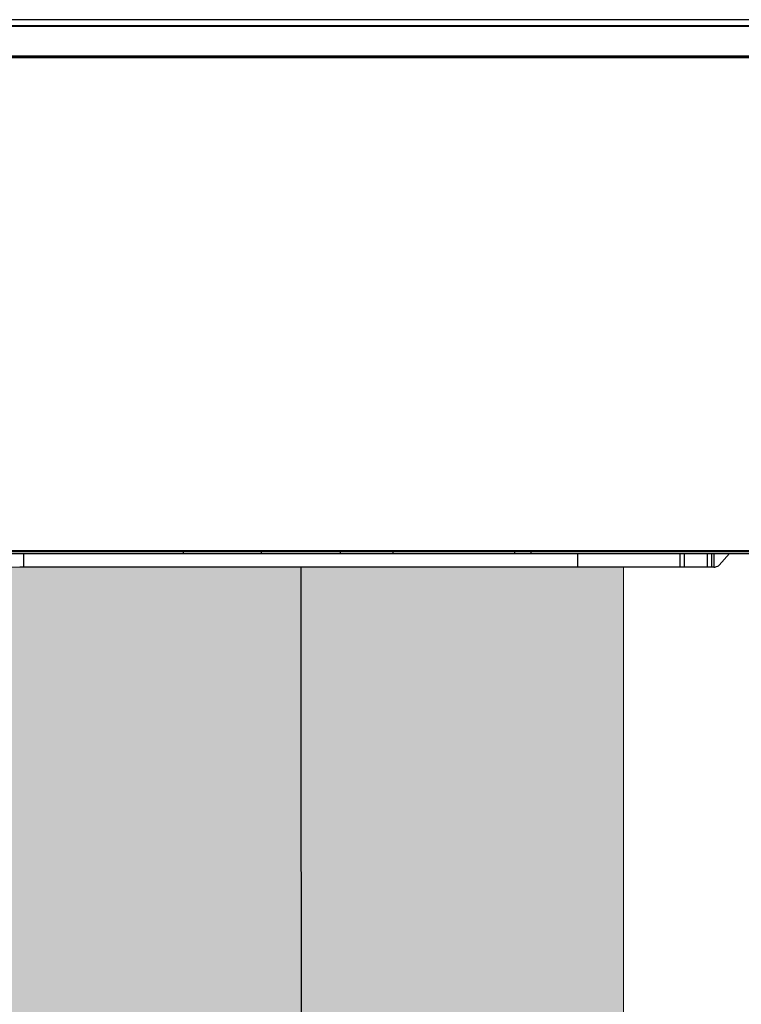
# Model space of a CAD drawing. Header units: millimetres. Extents: x 922208 to 1069538, y -182208 to -99877.
# Tile 130 of 256: x 987214 to 987480, y -172496 to -172134. Entities that reach past the tile are written whole.
import ezdxf

# ---------------------------------------------------------------- set-up
doc = ezdxf.new("R2010")
doc.units = ezdxf.units.MM
doc.header["$MEASUREMENT"] = 0
doc.linetypes.add('HIDDEN', pattern=[20, 10, -10])
for name, color, linetype, lineweight in [('IS_KLIM_FREON', 6, 'GAS_LINE', 35), ('IS_POWRÓT', 5, 'HIDDEN', 30), ('Nowe_220-A Ściany_Nr_pióra__19', 255, 'Continuous', 0), ('Nowe_220-A Ściany_Nr_pióra__27', 7, 'Continuous', 25)]:
    doc.layers.add(name, color=color, linetype=linetype, lineweight=lineweight)
doc.layers.add('IS_KLIM_urządzenia', color=3, linetype='Continuous')
doc.linetypes.add('GAS_LINE', pattern='A,12.7,-5.08,["GAS",Standard,S=2.54,R=0,X=-2.54,Y=-1.27],-6.35', length=24.13)

# ---------------------------------------------------------------- blocks, each defined once
blk = doc.blocks.new('parter01')
at = {"layer": 'Nowe_220-A Ściany_Nr_pióra__19', "linetype": 'Continuous', "lineweight": 0}
blk.add_hatch(color=255, dxfattribs=at).paths.add_polyline_path([(987036.55073, -112650.02068), (987036.55073, -112850.02068), (987436.55073, -112850.02068), (987436.55073, -112650.02068)])
at = {"layer": 'Nowe_220-A Ściany_Nr_pióra__27', "color": 7, "linetype": 'Continuous', "lineweight": 0}
for points in [[(987436.55073, -112650.02068), (987036.55073, -112650.02068)], [(987436.55073, -112850.02068), (987436.55073, -112650.02068)]]:
    blk.add_lwpolyline(points, dxfattribs=at)
blk = doc.blocks.new('G$CFEA986A8')
at = {"layer": 'IS_KLIM_urządzenia', "linetype": 'Continuous'}
for p, q in [((247.78, 196.29), (251.6, 200.59)), ((253.61, 201.26), (253.09, 201.26)), ((255.91, 201.26), (264.42, 201.26)), ((303.61, 201.26), (507.43, 201.26)), ((507.43, 196.29), (507.43, 201.26)), ((507.43, 201.26), (508.86, 201.26)), ((320.84, 196.24), (320.84, 196.29)), ((320.84, 195.58), (320.84, 196.24)), ((326.83, 196.24), (326.83, 196.29)), ((326.83, 195.58), (326.83, 196.24)), ((371.52, 196.29), (371.52, 196.24)), ((371.52, 196.24), (371.52, 195.58)), ((391.02, 196.24), (391.02, 196.29)), ((420.02, 196.29), (420.02, 196.24)), ((448.64, 196.29), (448.64, 196.24)), ((278.23, 195.58), (278.23, 195.13)), ((320.84, 195.13), (320.84, 195.58)), ((326.83, 195.13), (326.83, 195.58)), ((371.52, 195.58), (371.52, 195.13)), ((391.02, 195.13), (391.02, 195.58)), ((420.02, 195.13), (420.02, 195.58)), ((448.64, 195.58), (448.64, 195.13)), ((46.52, 13.96), (921.55, 13.84)), ((48.58, 13.7), (919.48, 13.58)), ((919.48, 13.06), (48.58, 13.18)), ((58.73, 0), (909.33, -0.12)), ((58.74, 2.46), (909.33, 2.34)), ((909.33, 1.87), (58.74, 1.98))]:
    blk.add_line(p, q, dxfattribs=at)
at = {"layer": 'IS_KLIM_urządzenia', "linetype": 'Continuous', "extrusion": (0, 0, -1)}
blk.add_arc((-253.09, 199.26), 2, 41.5986, 90, dxfattribs=at)
at = {"layer": 'IS_KLIM_urządzenia', "linetype": 'Continuous'}
for points, degree in [([(253.61, 196.29), (253.61, 197.95), (253.61, 199.6), (253.61, 201.26)], 3), ([(254.48, 196.29), (254.48, 197.95), (254.48, 199.6), (254.48, 201.26)], 3), ([(254.48, 201.26), (254.96, 201.26), (255.43, 201.26), (255.91, 201.26)], 3), ([(255.91, 201.26), (255.91, 199.6), (255.91, 197.95), (255.91, 196.29)], 3), ([(264.42, 196.29), (264.42, 197.95), (264.42, 199.6), (264.42, 201.26)], 3), ([(264.42, 201.26), (264.93, 201.26), (265.45, 201.26), (265.97, 201.26)], 3), ([(265.97, 201.26), (265.97, 196.29)], 1), ([(303.61, 201.26), (303.61, 196.29)], 1), ([(239.13, 196.29), (266.37, 196.29), (293.61, 196.29), (320.84, 196.29)], 3), ([(320.84, 196.24), (293.61, 196.24), (266.37, 196.24), (239.13, 196.24)], 3), ([(320.84, 196.29), (322.84, 196.29), (324.84, 196.29), (326.83, 196.29)], 3), ([(326.83, 196.24), (324.84, 196.24), (322.84, 196.24), (320.84, 196.24)], 3), ([(371.52, 196.24), (356.63, 196.24), (341.73, 196.24), (326.83, 196.24)], 3), ([(371.52, 196.29), (378.02, 196.29), (384.52, 196.29), (391.02, 196.29)], 3), ([(391.02, 196.24), (384.52, 196.24), (378.02, 196.24), (371.52, 196.24)], 3), ([(391.02, 196.29), (400.69, 196.29), (410.36, 196.29), (420.02, 196.29)], 3), ([(391.02, 195.58), (391.02, 195.8), (391.02, 196.02), (391.02, 196.24)], 3), ([(420.02, 196.24), (410.36, 196.24), (400.69, 196.24), (391.02, 196.24)], 3), ([(420.02, 196.29), (429.56, 196.29), (439.1, 196.29), (448.64, 196.29)], 3), ([(420.02, 195.58), (420.02, 195.8), (420.02, 196.02), (420.02, 196.24)], 3), ([(448.64, 196.29), (505.06, 196.29), (561.48, 196.29), (772.5, 196.17)], 3), ([(448.64, 196.24), (448.64, 196.02), (448.64, 195.8), (448.64, 195.58)], 3), ([(772.5, 196.12), (561.48, 196.24), (505.06, 196.24), (448.64, 196.24)], 3), ([(239.13, 195.58), (252.17, 195.58), (265.2, 195.58), (278.23, 195.58)], 3), ([(278.23, 195.13), (265.2, 195.13), (252.17, 195.13), (239.13, 195.13)], 3), ([(320.84, 195.58), (322.84, 195.58), (324.84, 195.58), (326.83, 195.58)], 3), ([(326.83, 195.13), (324.84, 195.13), (322.84, 195.13), (320.84, 195.13)], 3), ([(326.83, 195.58), (341.73, 195.58), (356.63, 195.58), (371.52, 195.58)], 3), ([(371.52, 195.13), (356.63, 195.13), (341.73, 195.13), (326.83, 195.13)], 3), ([(371.52, 195.58), (378.02, 195.58), (384.52, 195.58), (391.02, 195.58)], 3), ([(391.02, 195.13), (384.52, 195.13), (378.02, 195.13), (371.52, 195.13)], 3), ([(391.02, 195.58), (400.69, 195.58), (410.36, 195.58), (420.02, 195.58)], 3), ([(420.02, 195.13), (410.36, 195.13), (400.69, 195.13), (391.02, 195.13)], 3), ([(420.02, 195.58), (429.56, 195.58), (439.1, 195.58), (448.64, 195.58)], 3), ([(772.5, 195.01), (561.48, 195.13), (505.06, 195.13), (448.64, 195.13)], 3)]:
    blk.add_open_spline(points, degree=degree, dxfattribs=at)
for points, knots in [([(253.61, 201.26), (253.87, 201.26), (254.14, 201.26), (254.43, 201.26), (254.45, 201.26), (254.48, 201.26)], [0, 0, 0, 0, 0.911049, 0.911049, 1, 1, 1, 1]), ([(265.97, 201.26), (266.02, 201.26), (266.06, 201.26), (270.28, 201.26), (274.45, 201.26), (286.95, 201.26), (295.28, 201.26), (303.61, 201.26)], [0, 0, 0, 0, 0.003771, 0.003771, 0.335869, 0.335869, 1, 1, 1, 1]), ([(326.83, 196.29), (337.74, 196.29), (348.64, 196.29), (363.53, 196.29), (367.53, 196.29), (371.52, 196.29)], [0, 0, 0, 0, 0.731807, 0.731807, 1, 1, 1, 1]), ([(448.64, 196.24), (441.24, 196.24), (433.84, 196.24), (424.3, 196.24), (422.16, 196.24), (420.02, 196.24)], [0, 0, 0, 0, 0.776026, 0.776026, 1, 1, 1, 1]), ([(278.23, 195.58), (285.33, 195.58), (292.43, 195.58), (306.64, 195.58), (313.74, 195.58), (320.84, 195.58)], [0, 0, 0, 0, 0.5, 0.5, 1, 1, 1, 1]), ([(320.84, 195.13), (320.51, 195.13), (320.18, 195.13), (318.51, 195.13), (317.18, 195.13), (310.51, 195.13), (305.18, 195.13), (292.64, 195.13), (285.43, 195.13), (278.23, 195.13)], [0, 0, 0, 0, 0.023466, 0.023466, 0.117331, 0.117331, 0.49279, 0.49279, 1, 1, 1, 1]), ([(448.64, 195.13), (441.24, 195.13), (433.84, 195.13), (424.3, 195.13), (422.16, 195.13), (420.02, 195.13)], [0, 0, 0, 0, 0.776026, 0.776026, 1, 1, 1, 1]), ([(448.64, 195.58), (499.41, 195.58), (550.18, 195.58), (761.2, 195.46), (766.85, 195.46), (772.5, 195.46)], [0, 0, 0, 0, 0.899861, 0.899861, 1, 1, 1, 1])]:
    blk.add_open_spline(points, degree=3, knots=knots, dxfattribs=at)

msp = doc.modelspace()

# ---------------------------------------------------------------- block references
at = {"layer": 'IS_POWRÓT', "color": 27, "linetype": 'ByBlock', "lineweight": 30}
msp.add_blockref('parter01', (0, -59685.16), dxfattribs=at)

# ---------------------------------------------------------------- next in the draw order: linework, layer by layer
at = {"layer": 'IS_KLIM_FREON', "lineweight": 25, "ltscale": 0.3}
msp.add_lwpolyline([(987317.81, -172335.19), (987318.24, -173007.06)], dxfattribs=at)

# ---------------------------------------------------------------- next in the draw order: block references
at = {"layer": 'IS_KLIM_urządzenia', "rotation": 180}
msp.add_blockref('G$CFEA986A8', (987723.33, -172133.93), dxfattribs=at)

doc.saveas('drawing.dxf')
